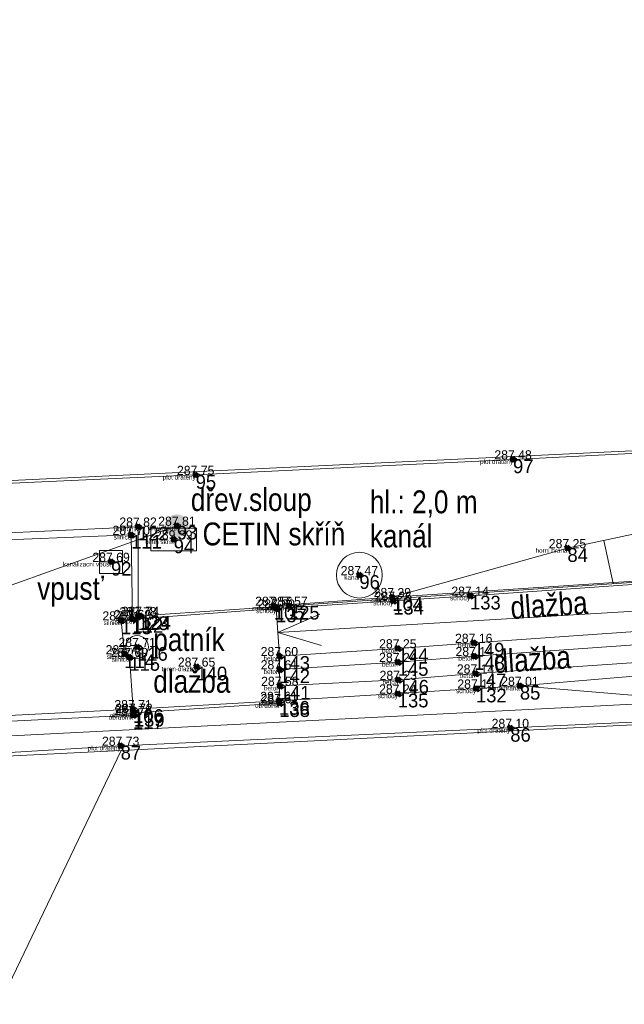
# Model space of a CAD drawing. Header units: metres. Extents: x -456675 to -456487, y -1112395 to -1112217.
# Tile 6 of 14: x -456581 to -456568, y -1112311 to -1112289. Entities that reach past the tile are written whole.
import ezdxf
from ezdxf.enums import TextEntityAlignment as Align

# ---------------------------------------------------------------- set-up
doc = ezdxf.new("R2010")
doc.units = ezdxf.units.M
doc.header["$MEASUREMENT"] = 0
for name, color, linetype, lineweight in [('Cislo_bodu', 1, 'Continuous', 0), ('g_beton', 8, 'Continuous', 0), ('g_CETIN', 106, 'Continuous', 0), ('g_chodniky', 140, 'Continuous', 0), ('g_dalsi_prvky_polohopisu', 200, 'Continuous', 0), ('g_elektrina', 6, 'Continuous', 0), ('g_kanalizace', 24, 'Continuous', 0), ('g_komunikace', 7, 'Continuous', 0), ('g_obrubnik', 236, 'Continuous', 0), ('g_ploty', 4, 'Continuous', 0), ('g_schody', 230, 'Continuous', 0), ('g_terenni_hrany', 30, 'Continuous', 0), ('g_zabradli', 1, '5.212', 0), ('Katastralni_mapa', 9, 'Continuous', 0), ('Kod_bodu', 191, 'Continuous', 0), ('Vyska_bodu', 31, 'Continuous', 0), ('Znacka_bodu', 7, 'Continuous', 0)]:
    doc.layers.add(name, color=color, linetype=linetype, lineweight=lineweight)
doc.styles.add('Style-Arial Narrow', font='txt')
doc.styles.add('Style-CS_working', font='CS_working.shx')
doc.linetypes.add('2.123', pattern='A,5,[7,dgnlstyle-UGEO_VP.shx,S=0.0112,R=0,X=0,Y=0],5', length=10)
doc.linetypes.add('5.212', pattern='A,1.5,[16,dgnlstyle-UGEO_VP.shx,S=0.004,R=0,X=0,Y=0],1.5', length=3)
doc.linetypes.add('6.6024', pattern='A,1,-2,2,-5,[7,dgnlstyle-UGEO_E.shx,S=0.048,R=0,X=0,Y=0],-5,2,-2,1', length=20)
doc.linetypes.add('6.7024', pattern='A,1,-2,2,-5,[13,dgnlstyle-UGEO_E.shx,S=0.04799200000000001,R=0,X=0,Y=0],-5,2,-2,1', length=20)

# ---------------------------------------------------------------- blocks, each defined once
blk = doc.blocks.new('6.661')
at = {"layer": 'g_CETIN'}
blk.add_3dface([(-1, -0.5), (1, -0.5), (1, 0.5), (-1, 0.5)], dxfattribs=at)
blk = doc.blocks.new('6.010')
at = {"layer": 'g_CETIN'}
h = blk.add_hatch(color=256, dxfattribs=at)
edge = h.paths.add_edge_path()
edge.add_arc((0, 0), 0.5, 0, 360)
blk = doc.blocks.new('6.200')
at = {"layer": 'g_kanalizace'}
blk.add_circle((0, 0), 1, dxfattribs=at)
blk = doc.blocks.new('6.301')
at = {"layer": 'g_kanalizace'}
blk.add_line((-0.5, 0), (0.5, 0), dxfattribs=at)
blk.add_3dface([(-0.5, -0.5019999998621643), (0.5010000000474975, -0.5019999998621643), (0.5010000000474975, 0.5010000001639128), (-0.5, 0.5010000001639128)], dxfattribs=at)
blk = doc.blocks.new('4.110')
at = {"layer": 'g_dalsi_prvky_polohopisu'}
for radius in [0.5, 0.001]:
    blk.add_circle((-0.001000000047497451, 0), radius, dxfattribs=at)

msp = doc.modelspace()

# ---------------------------------------------------------------- linework, layer by layer
at = {"layer": 'g_beton'}
for points in [[(-456575.29, -1112303.14, 287.6), (-456572.7, -1112302.97, 287.25), (-456571.04, -1112302.85, 287.1600000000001), (-456563.45, -1112302.32, 286.21), (-456560.22, -1112302.34, 285.35)], [(-456560.23, -1112302.68, 285.34), (-456563.48, -1112302.61, 286.18), (-456571.03, -1112303.14, 287.14), (-456572.7, -1112303.27, 287.24), (-456575.29, -1112303.43, 287.61)], [(-456575.28, -1112303.79, 287.58), (-456572.69, -1112303.66, 287.23), (-456571, -1112303.52, 287.14), (-456563.54, -1112303.01, 286.19), (-456560.25, -1112303.02, 285.3)]]:
    msp.add_polyline3d(points, dxfattribs=at)
at = {"layer": 'g_CETIN', "linetype": '6.7024', "ltscale": 0.5}
msp.add_line((-456591.85, -1112305.42, 288.18), (-456577.53, -1112300.29, 287.81), dxfattribs=at)
at = {"layer": 'g_chodniky'}
for p, q in [((-456575.36, -1112302.1, 287.6), (-456578.5, -1112302.33, 287.69)), ((-456578.49, -1112304.3, 287.71), (-456575.3, -1112304.12, 287.61))]:
    msp.add_line(p, q, dxfattribs=at)
at = {"layer": 'g_elektrina', "linetype": '6.6024'}
msp.add_line((-456591.85, -1112305.42, 288.18), (-456562.97, -1112303.96, 286.38), dxfattribs=at)
at = {"layer": 'g_komunikace'}
msp.add_polyline3d([(-456589.51, -1112300.93, 288), (-456583.59, -1112300.69, 287.82), (-456578.53, -1112300.49, 287.7), (-456578.5, -1112302.33, 287.69), (-456578.75, -1112302.36, 287.71), (-456578.68, -1112303.1, 287.7200000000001), (-456578.57, -1112303.16, 287.69), (-456578.49, -1112304.3, 287.71), (-456584.06, -1112304.58, 287.87), (-456589.75, -1112304.84, 288.01)], dxfattribs=at)
at = {"layer": 'g_obrubnik'}
msp.add_line((-456578.47, -1112304.38, 287.7200000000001), (-456575.29, -1112304.17, 287.61), dxfattribs=at)
at = {"layer": 'g_obrubnik', "extrusion": (0.04901577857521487, -0.4466760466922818, 0.8933520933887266), "elevation": 474717.2842081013, "flags": 128}
msp.add_lwpolyline([(-575195.2439673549, -943128.0915280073), (-575189.5993201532, -943128.4921000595), (-575183.952491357, -943128.8704181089)], dxfattribs=at)
at = {"layer": 'g_obrubnik'}
for points in [[(-456589.47, -1112300.79, 288.12), (-456583.42, -1112300.55, 287.89), (-456578.38, -1112300.31, 287.82), (-456578.38, -1112302.27, 287.78)], [(-456578.33, -1112302.26, 287.74), (-456575.08, -1112302.04, 287.57), (-456563.53, -1112301.25, 286.24), (-456560.31, -1112301.08, 285.37)]]:
    msp.add_polyline3d(points, dxfattribs=at)
at = {"layer": 'g_ploty', "linetype": '2.123', "ltscale": 0.5}
for points in [[(-456588.66, -1112299.7, 288.18), (-456577.12, -1112299.18, 287.75), (-456570.18, -1112298.84, 287.48), (-456563.86, -1112298.52, 287.24), (-456563.69, -1112291.41, 287.21), (-456563.68, -1112287.66, 287.98)], [(-456564.24, -1112317.5, 286.3), (-456564.14, -1112310.05, 286.59), (-456564.09, -1112304.42, 286.78), (-456570.24, -1112304.71, 287.1), (-456578.76, -1112305.1, 287.73), (-456590.32, -1112305.79, 288.1)]]:
    msp.add_polyline3d(points, dxfattribs=at)
at = {"layer": 'g_schody'}
for p in [(-456560.195, -1112301.72, 285.330000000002), (-456574.4072744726, -1112302.222784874, 287.600000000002), (-456574.366656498, -1112302.905618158, 287.600000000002)]:
    msp.add_line(p, (-456575.325, -1112302.62, 287.600000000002), dxfattribs=at)
msp.add_polyline3d([(-456560.17, -1112301.1, 285.31), (-456563.43, -1112301.31, 286.21), (-456565.06, -1112301.4, 286.23), (-456571.12, -1112301.82, 287.14), (-456572.8, -1112301.93, 287.26), (-456575.36, -1112302.1, 287.6), (-456575.29, -1112303.14, 287.6), (-456575.29, -1112303.43, 287.61), (-456575.28, -1112303.79, 287.58), (-456575.3, -1112304.12, 287.61), (-456572.7, -1112303.96, 287.24), (-456570.99, -1112303.85, 287.12), (-456570.03, -1112303.79, 287.01), (-456564.96, -1112303.36, 286.34), (-456563.51, -1112303.3, 286.2200000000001), (-456560.26, -1112303.32, 285.28)], dxfattribs=at)
at = {"layer": 'g_terenni_hrany'}
msp.add_line((-456567.9918423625, -1112301.555182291, 287.0458717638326), (-456568.1930332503, -1112300.610303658, 287.0458717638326), dxfattribs=at)
at = {"layer": 'g_terenni_hrany', "extrusion": (0.05260525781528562, -0.01749347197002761, 0.9984621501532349), "elevation": -4273.360344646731, "flags": 128}
msp.add_lwpolyline([(-1199545.878203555, 82142.68314058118), (-1199544.301681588, 82136.18936059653), (-1199549.9597673, 82135.10706393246)], dxfattribs=at)
at = {"layer": 'g_terenni_hrany'}
msp.add_polyline3d([(-456572.82, -1112301.85, 287.29), (-456568.99, -1112300.78, 287.25), (-456563.73, -1112299.66, 286.86), (-456563.86, -1112298.52, 287.24)], dxfattribs=at)
at = {"layer": 'g_zabradli', "ltscale": 0.5}
msp.add_polyline3d([(-456575.41, -1112302.04, 287.56), (-456572.82, -1112301.85, 287.29), (-456563.46, -1112301.23, 286.23), (-456561.81, -1112301.12, 285.77), (-456560.67, -1112301.04, 285.4700000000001)], dxfattribs=at)
at = {"layer": 'Katastralni_mapa', "color": 9, "linetype": 'Continuous', "lineweight": 0, "flags": 128}
for points in [[(-456563.92, -1112298.48), (-456593.04, -1112299.87)], [(-456578.75, -1112305.2), (-456564.06, -1112304.47)], [(-456600.55, -1112306.28), (-456578.75, -1112305.2)], [(-456590.54, -1112329.78), (-456578.75, -1112305.2)]]:
    msp.add_lwpolyline(points, dxfattribs=at)
at = {"layer": 'Znacka_bodu', "color": 7, "linetype": 'Continuous', "lineweight": 70}
for p, q in [((-456570.18, -1112298.84, 287.48), (-456570.23, -1112298.79, 287.48)), ((-456570.18, -1112298.84, 287.48), (-456570.23, -1112298.89, 287.48)), ((-456570.18, -1112298.84, 287.48), (-456570.13, -1112298.79, 287.48)), ((-456570.18, -1112298.84, 287.48), (-456570.13, -1112298.89, 287.48)), ((-456577.12, -1112299.18, 287.75), (-456577.17, -1112299.13, 287.75)), ((-456577.12, -1112299.18, 287.75), (-456577.17, -1112299.23, 287.75)), ((-456577.12, -1112299.18, 287.75), (-456577.07, -1112299.13, 287.75)), ((-456577.12, -1112299.18, 287.75), (-456577.07, -1112299.23, 287.75)), ((-456578.38, -1112300.31, 287.82), (-456578.43, -1112300.26, 287.82)), ((-456578.38, -1112300.31, 287.82), (-456578.43, -1112300.36, 287.82)), ((-456578.38, -1112300.31, 287.82), (-456578.33, -1112300.26, 287.82)), ((-456578.38, -1112300.31, 287.82), (-456578.33, -1112300.36, 287.82)), ((-456577.53, -1112300.29, 287.81), (-456577.58, -1112300.24, 287.81)), ((-456577.53, -1112300.29, 287.81), (-456577.58, -1112300.34, 287.81)), ((-456577.53, -1112300.29, 287.81), (-456577.48, -1112300.24, 287.81)), ((-456577.53, -1112300.29, 287.81), (-456577.48, -1112300.34, 287.81)), ((-456578.53, -1112300.49, 287.7), (-456578.58, -1112300.44, 287.7)), ((-456578.53, -1112300.49, 287.7), (-456578.58, -1112300.54, 287.7)), ((-456578.53, -1112300.49, 287.7), (-456578.48, -1112300.44, 287.7)), ((-456578.53, -1112300.49, 287.7), (-456578.48, -1112300.54, 287.7)), ((-456577.6, -1112300.59, 289.39), (-456577.65, -1112300.54, 289.39)), ((-456577.6, -1112300.59, 289.39), (-456577.65, -1112300.64, 289.39)), ((-456577.6, -1112300.59, 289.39), (-456577.55, -1112300.54, 289.39)), ((-456577.6, -1112300.59, 289.39), (-456577.55, -1112300.64, 289.39)), ((-456568.99, -1112300.78, 287.25), (-456569.04, -1112300.73, 287.25)), ((-456568.99, -1112300.78, 287.25), (-456569.04, -1112300.83, 287.25)), ((-456568.99, -1112300.78, 287.25), (-456568.94, -1112300.73, 287.25)), ((-456568.99, -1112300.78, 287.25), (-456568.94, -1112300.83, 287.25)), ((-456578.97, -1112301.08, 287.69), (-456579.02, -1112301.03, 287.69)), ((-456578.97, -1112301.08, 287.69), (-456578.92, -1112301.03, 287.69)), ((-456578.97, -1112301.08, 287.69), (-456579.02, -1112301.13, 287.69)), ((-456578.97, -1112301.08, 287.69), (-456578.92, -1112301.13, 287.69)), ((-456573.54, -1112301.37, 287.4700000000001), (-456573.59, -1112301.32, 287.4700000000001)), ((-456573.54, -1112301.37, 287.4700000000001), (-456573.59, -1112301.42, 287.4700000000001)), ((-456573.54, -1112301.37, 287.4700000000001), (-456573.49, -1112301.32, 287.4700000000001)), ((-456573.54, -1112301.37, 287.4700000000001), (-456573.49, -1112301.42, 287.4700000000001)), ((-456572.82, -1112301.85, 287.29), (-456572.87, -1112301.8, 287.29)), ((-456572.82, -1112301.85, 287.29), (-456572.87, -1112301.9, 287.29)), ((-456572.8, -1112301.93, 287.26), (-456572.85, -1112301.88, 287.26)), ((-456572.82, -1112301.85, 287.29), (-456572.77, -1112301.8, 287.29)), ((-456572.82, -1112301.85, 287.29), (-456572.77, -1112301.9, 287.29)), ((-456572.8, -1112301.93, 287.26), (-456572.75, -1112301.88, 287.26)), ((-456571.12, -1112301.82, 287.14), (-456571.17, -1112301.77, 287.14)), ((-456571.12, -1112301.82, 287.14), (-456571.17, -1112301.87, 287.14)), ((-456571.12, -1112301.82, 287.14), (-456571.07, -1112301.77, 287.14)), ((-456571.12, -1112301.82, 287.14), (-456571.07, -1112301.87, 287.14)), ((-456575.41, -1112302.04, 287.56), (-456575.46, -1112301.99, 287.56)), ((-456575.41, -1112302.04, 287.56), (-456575.46, -1112302.09, 287.56)), ((-456575.41, -1112302.04, 287.56), (-456575.36, -1112301.99, 287.56)), ((-456575.41, -1112302.04, 287.56), (-456575.36, -1112302.09, 287.56)), ((-456575.36, -1112302.1, 287.6), (-456575.41, -1112302.05, 287.6)), ((-456575.36, -1112302.1, 287.6), (-456575.41, -1112302.15, 287.6)), ((-456575.36, -1112302.1, 287.6), (-456575.31, -1112302.05, 287.6)), ((-456575.36, -1112302.1, 287.6), (-456575.31, -1112302.15, 287.6)), ((-456575.08, -1112302.04, 287.57), (-456575.13, -1112301.99, 287.57)), ((-456575.08, -1112302.04, 287.57), (-456575.13, -1112302.09, 287.57)), ((-456575.08, -1112302.04, 287.57), (-456575.03, -1112301.99, 287.57)), ((-456575.08, -1112302.04, 287.57), (-456575.03, -1112302.09, 287.57)), ((-456572.8, -1112301.93, 287.26), (-456572.85, -1112301.98, 287.26)), ((-456572.8, -1112301.93, 287.26), (-456572.75, -1112301.98, 287.26)), ((-456578.75, -1112302.36, 287.71), (-456578.8, -1112302.31, 287.71)), ((-456578.75, -1112302.36, 287.71), (-456578.7, -1112302.31, 287.71)), ((-456578.5, -1112302.33, 287.69), (-456578.55, -1112302.28, 287.69)), ((-456578.5, -1112302.33, 287.69), (-456578.55, -1112302.38, 287.69)), ((-456578.5, -1112302.33, 287.69), (-456578.45, -1112302.28, 287.69)), ((-456578.5, -1112302.33, 287.69), (-456578.45, -1112302.38, 287.69)), ((-456578.38, -1112302.27, 287.78), (-456578.43, -1112302.22, 287.78)), ((-456578.38, -1112302.27, 287.78), (-456578.43, -1112302.32, 287.78)), ((-456578.33, -1112302.26, 287.74), (-456578.38, -1112302.21, 287.74)), ((-456578.38, -1112302.27, 287.78), (-456578.33, -1112302.22, 287.78)), ((-456578.33, -1112302.26, 287.74), (-456578.38, -1112302.31, 287.74)), ((-456578.38, -1112302.27, 287.78), (-456578.33, -1112302.32, 287.78)), ((-456578.33, -1112302.26, 287.74), (-456578.28, -1112302.21, 287.74)), ((-456578.33, -1112302.26, 287.74), (-456578.28, -1112302.31, 287.74)), ((-456578.75, -1112302.36, 287.71), (-456578.8, -1112302.41, 287.71)), ((-456578.75, -1112302.36, 287.71), (-456578.7, -1112302.41, 287.71)), ((-456578.4, -1112302.94, 287.71), (-456578.45, -1112302.89, 287.71)), ((-456578.4, -1112302.94, 287.71), (-456578.45, -1112302.99, 287.71)), ((-456578.4, -1112302.94, 287.71), (-456578.35, -1112302.89, 287.71)), ((-456578.4, -1112302.94, 287.71), (-456578.35, -1112302.99, 287.71)), ((-456572.7, -1112302.97, 287.25), (-456572.75, -1112302.92, 287.25)), ((-456572.7, -1112302.97, 287.25), (-456572.75, -1112303.02, 287.25)), ((-456572.7, -1112302.97, 287.25), (-456572.65, -1112302.92, 287.25)), ((-456572.7, -1112302.97, 287.25), (-456572.65, -1112303.02, 287.25)), ((-456571.04, -1112302.85, 287.1600000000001), (-456571.09, -1112302.8, 287.1600000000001)), ((-456571.04, -1112302.85, 287.1600000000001), (-456571.09, -1112302.9, 287.1600000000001)), ((-456571.04, -1112302.85, 287.1600000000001), (-456570.99, -1112302.8, 287.1600000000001)), ((-456571.04, -1112302.85, 287.1600000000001), (-456570.99, -1112302.9, 287.1600000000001)), ((-456578.68, -1112303.1, 287.7200000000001), (-456578.73, -1112303.05, 287.7200000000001)), ((-456578.68, -1112303.1, 287.7200000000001), (-456578.73, -1112303.15, 287.7200000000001)), ((-456578.68, -1112303.1, 287.7200000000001), (-456578.63, -1112303.05, 287.7200000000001)), ((-456578.68, -1112303.1, 287.7200000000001), (-456578.63, -1112303.15, 287.7200000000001)), ((-456578.57, -1112303.16, 287.69), (-456578.62, -1112303.11, 287.69)), ((-456578.57, -1112303.16, 287.69), (-456578.62, -1112303.21, 287.69)), ((-456578.57, -1112303.16, 287.69), (-456578.52, -1112303.11, 287.69)), ((-456578.57, -1112303.16, 287.69), (-456578.52, -1112303.21, 287.69)), ((-456575.29, -1112303.14, 287.6), (-456575.34, -1112303.09, 287.6)), ((-456575.29, -1112303.14, 287.6), (-456575.34, -1112303.19, 287.6)), ((-456575.29, -1112303.14, 287.6), (-456575.24, -1112303.09, 287.6)), ((-456575.29, -1112303.14, 287.6), (-456575.24, -1112303.19, 287.6)), ((-456571.03, -1112303.14, 287.14), (-456571.08, -1112303.09, 287.14)), ((-456571.03, -1112303.14, 287.14), (-456571.08, -1112303.19, 287.14)), ((-456571.03, -1112303.14, 287.14), (-456570.98, -1112303.09, 287.14)), ((-456571.03, -1112303.14, 287.14), (-456570.98, -1112303.19, 287.14)), ((-456577.1, -1112303.37, 287.65), (-456577.15, -1112303.32, 287.65)), ((-456577.1, -1112303.37, 287.65), (-456577.15, -1112303.42, 287.65)), ((-456577.1, -1112303.37, 287.65), (-456577.05, -1112303.32, 287.65)), ((-456577.1, -1112303.37, 287.65), (-456577.05, -1112303.42, 287.65)), ((-456575.29, -1112303.43, 287.61), (-456575.34, -1112303.38, 287.61)), ((-456575.29, -1112303.43, 287.61), (-456575.24, -1112303.38, 287.61)), ((-456572.7, -1112303.27, 287.24), (-456572.75, -1112303.22, 287.24)), ((-456572.7, -1112303.27, 287.24), (-456572.75, -1112303.32, 287.24)), ((-456572.7, -1112303.27, 287.24), (-456572.65, -1112303.22, 287.24)), ((-456572.7, -1112303.27, 287.24), (-456572.65, -1112303.32, 287.24)), ((-456575.29, -1112303.43, 287.61), (-456575.34, -1112303.48, 287.61)), ((-456575.29, -1112303.43, 287.61), (-456575.24, -1112303.48, 287.61)), ((-456572.69, -1112303.66, 287.23), (-456572.74, -1112303.61, 287.23)), ((-456572.69, -1112303.66, 287.23), (-456572.64, -1112303.61, 287.23)), ((-456571, -1112303.52, 287.14), (-456571.05, -1112303.47, 287.14)), ((-456571, -1112303.52, 287.14), (-456571.05, -1112303.57, 287.14)), ((-456571, -1112303.52, 287.14), (-456570.95, -1112303.47, 287.14)), ((-456571, -1112303.52, 287.14), (-456570.95, -1112303.57, 287.14)), ((-456575.28, -1112303.79, 287.58), (-456575.33, -1112303.74, 287.58)), ((-456575.28, -1112303.79, 287.58), (-456575.33, -1112303.84, 287.58)), ((-456575.28, -1112303.79, 287.58), (-456575.23, -1112303.74, 287.58)), ((-456575.28, -1112303.79, 287.58), (-456575.23, -1112303.84, 287.58)), ((-456572.69, -1112303.66, 287.23), (-456572.74, -1112303.71, 287.23)), ((-456572.69, -1112303.66, 287.23), (-456572.64, -1112303.71, 287.23)), ((-456570.99, -1112303.85, 287.12), (-456571.04, -1112303.8, 287.12)), ((-456570.99, -1112303.85, 287.12), (-456570.94, -1112303.8, 287.12)), ((-456570.03, -1112303.79, 287.01), (-456570.08, -1112303.74, 287.01)), ((-456570.03, -1112303.79, 287.01), (-456570.08, -1112303.84, 287.01)), ((-456570.03, -1112303.79, 287.01), (-456569.98, -1112303.74, 287.01)), ((-456570.03, -1112303.79, 287.01), (-456569.98, -1112303.84, 287.01)), ((-456572.7, -1112303.96, 287.24), (-456572.75, -1112303.91, 287.24)), ((-456572.7, -1112303.96, 287.24), (-456572.75, -1112304.01, 287.24)), ((-456572.7, -1112303.96, 287.24), (-456572.65, -1112303.91, 287.24)), ((-456572.7, -1112303.96, 287.24), (-456572.65, -1112304.01, 287.24)), ((-456570.99, -1112303.85, 287.12), (-456571.04, -1112303.9, 287.12)), ((-456570.99, -1112303.85, 287.12), (-456570.94, -1112303.9, 287.12)), ((-456578.49, -1112304.3, 287.71), (-456578.54, -1112304.25, 287.71)), ((-456578.49, -1112304.3, 287.71), (-456578.44, -1112304.25, 287.71)), ((-456575.3, -1112304.12, 287.61), (-456575.35, -1112304.07, 287.61)), ((-456575.3, -1112304.12, 287.61), (-456575.35, -1112304.17, 287.61)), ((-456575.29, -1112304.17, 287.61), (-456575.34, -1112304.12, 287.61)), ((-456575.29, -1112304.17, 287.61), (-456575.34, -1112304.22, 287.61)), ((-456575.3, -1112304.12, 287.61), (-456575.25, -1112304.07, 287.61)), ((-456575.3, -1112304.12, 287.61), (-456575.25, -1112304.17, 287.61)), ((-456575.29, -1112304.17, 287.61), (-456575.24, -1112304.12, 287.61)), ((-456575.29, -1112304.17, 287.61), (-456575.24, -1112304.22, 287.61)), ((-456578.49, -1112304.3, 287.71), (-456578.54, -1112304.35, 287.71)), ((-456578.49, -1112304.43, 287.78), (-456578.54, -1112304.38, 287.78)), ((-456578.49, -1112304.43, 287.78), (-456578.54, -1112304.48, 287.78)), ((-456578.47, -1112304.38, 287.7200000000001), (-456578.52, -1112304.33, 287.7200000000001)), ((-456578.47, -1112304.38, 287.7200000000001), (-456578.52, -1112304.43, 287.7200000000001)), ((-456578.49, -1112304.3, 287.71), (-456578.44, -1112304.35, 287.71)), ((-456578.49, -1112304.43, 287.78), (-456578.44, -1112304.38, 287.78)), ((-456578.49, -1112304.43, 287.78), (-456578.44, -1112304.48, 287.78)), ((-456578.47, -1112304.38, 287.7200000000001), (-456578.42, -1112304.33, 287.7200000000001)), ((-456578.47, -1112304.38, 287.7200000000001), (-456578.42, -1112304.43, 287.7200000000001)), ((-456570.24, -1112304.71, 287.1), (-456570.29, -1112304.66, 287.1)), ((-456570.24, -1112304.71, 287.1), (-456570.19, -1112304.66, 287.1)), ((-456570.24, -1112304.71, 287.1), (-456570.29, -1112304.76, 287.1)), ((-456570.24, -1112304.71, 287.1), (-456570.19, -1112304.76, 287.1)), ((-456578.76, -1112305.1, 287.73), (-456578.81, -1112305.05, 287.73)), ((-456578.76, -1112305.1, 287.73), (-456578.81, -1112305.15, 287.73)), ((-456578.76, -1112305.1, 287.73), (-456578.71, -1112305.05, 287.73)), ((-456578.76, -1112305.1, 287.73), (-456578.71, -1112305.15, 287.73))]:
    msp.add_line(p, q, dxfattribs=at)

# ---------------------------------------------------------------- block references
at = {"layer": 'g_CETIN', "xscale": 0.5, "yscale": 0.5, "zscale": 0.5}
for name, p in [('6.010', (-456577.53, -1112300.29, 287.81)), ('6.661', (-456577.6, -1112300.59, 289.39))]:
    msp.add_blockref(name, p, dxfattribs=at)
at = {"layer": 'g_dalsi_prvky_polohopisu', "xscale": 0.5, "yscale": 0.5, "zscale": 0.5}
msp.add_blockref('4.110', (-456578.4, -1112302.94, 287.71), dxfattribs=at)
at = {"layer": 'g_kanalizace', "xscale": 0.5, "yscale": 0.5, "zscale": 0.5}
for name, p in [('6.301', (-456578.97, -1112301.08, 287.69)), ('6.200', (-456573.54, -1112301.37, 287.47))]:
    msp.add_blockref(name, p, dxfattribs=at)

# ---------------------------------------------------------------- texts
at = {"layer": 'Cislo_bodu', "color": 1, "linetype": 'Continuous', "lineweight": 0, "style": 'Style-CS_working'}
for s, p in [('97', (-456570.18, -1112298.84, 287.48)), ('95', (-456577.12, -1112299.18, 287.75)), ('122', (-456578.38, -1112300.31, 287.82)), ('93', (-456577.53, -1112300.29, 287.81)), ('111', (-456578.53, -1112300.49, 287.7)), ('94', (-456577.6, -1112300.59, 289.39)), ('84', (-456568.99, -1112300.78, 287.25)), ('92', (-456578.97, -1112301.08, 287.69)), ('96', (-456573.54, -1112301.37, 287.4700000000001)), ('104', (-456572.82, -1112301.85, 287.29)), ('133', (-456571.12, -1112301.82, 287.14)), ('105', (-456575.41, -1112302.04, 287.56)), ('137', (-456575.36, -1112302.1, 287.6)), ('125', (-456575.08, -1112302.04, 287.57)), ('134', (-456572.8, -1112301.93, 287.26)), ('112', (-456578.5, -1112302.33, 287.69)), ('123', (-456578.38, -1112302.27, 287.78)), ('124', (-456578.33, -1112302.26, 287.74)), ('113', (-456578.75, -1112302.36, 287.71)), ('116', (-456578.4, -1112302.94, 287.71)), ('144', (-456572.7, -1112302.97, 287.25)), ('149', (-456571.04, -1112302.85, 287.1600000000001)), ('114', (-456578.68, -1112303.1, 287.7200000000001)), ('115', (-456578.57, -1112303.16, 287.69)), ('143', (-456575.29, -1112303.14, 287.6)), ('148', (-456571.03, -1112303.14, 287.14)), ('140', (-456577.1, -1112303.37, 287.65)), ('145', (-456572.7, -1112303.27, 287.24)), ('142', (-456575.29, -1112303.43, 287.61)), ('147', (-456571, -1112303.52, 287.14)), ('141', (-456575.28, -1112303.79, 287.58)), ('146', (-456572.69, -1112303.66, 287.23)), ('132', (-456570.99, -1112303.85, 287.12)), ('85', (-456570.03, -1112303.79, 287.01)), ('135', (-456572.7, -1112303.96, 287.24)), ('136', (-456575.3, -1112304.12, 287.61)), ('138', (-456575.29, -1112304.17, 287.61)), ('106', (-456578.49, -1112304.3, 287.71)), ('117', (-456578.49, -1112304.43, 287.78)), ('139', (-456578.47, -1112304.38, 287.7200000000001)), ('86', (-456570.24, -1112304.71, 287.1)), ('87', (-456578.76, -1112305.1, 287.73))]:
    msp.add_text(s, height=0.3, dxfattribs=at).set_placement(p, align=Align.TOP_LEFT)
at = {"layer": 'g_CETIN', "style": 'Style-Arial Narrow'}
for s, p in [('dřev.sloup', (-456577.2259293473, -1112299.466698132)), ('CETIN skříň', (-456576.9686204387, -1112300.218996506))]:
    msp.add_text(s, height=0.5, dxfattribs=at).set_placement(p, align=Align.TOP_LEFT)
at = {"layer": 'g_chodniky', "style": 'Style-Arial Narrow'}
msp.add_text('dlažba', height=0.5, dxfattribs=at).set_placement((-456578.0475639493, -1112303.440244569), align=Align.TOP_LEFT)
at = {"layer": 'g_dalsi_prvky_polohopisu', "style": 'Style-Arial Narrow'}
msp.add_text('patník', height=0.5, dxfattribs=at).set_placement((-456578.0475639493, -1112302.528080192), align=Align.TOP_LEFT)
at = {"layer": 'g_kanalizace', "style": 'Style-Arial Narrow'}
for s, p in [('hl.: 2,0 m', (-456573.311934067, -1112299.517442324)), ('kanál', (-456573.311934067, -1112300.264716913)), ('vpusť', (-456580.5852433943, -1112301.408035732))]:
    msp.add_text(s, height=0.5, dxfattribs=at).set_placement(p, align=Align.TOP_LEFT)
at = {"layer": 'g_schody', "style": 'Style-Arial Narrow'}
for height, rotation, p in [(0.4999999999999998, 4.170842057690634, (-456570.2544606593, -1112301.833789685)), (0.5, 3.706212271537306, (-456570.6193173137, -1112303.013786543))]:
    msp.add_text('dlažba', height=height, rotation=rotation, dxfattribs=at).set_placement(p, align=Align.TOP_LEFT)
at = {"layer": 'Kod_bodu', "color": 191, "linetype": 'Continuous', "lineweight": 0, "style": 'Style-CS_working'}
for s, p in [('plot drateny', (-456570.18, -1112298.84, 287.48)), ('plot drateny', (-456577.12, -1112299.18, 287.75)), ('obrubnik', (-456578.38, -1112300.31, 287.82)), ('drev.sloup', (-456577.53, -1112300.29, 287.81)), ('silnice', (-456578.53, -1112300.49, 287.7)), ('cetin skrin', (-456577.6, -1112300.59, 289.39)), ('horni hrana', (-456568.99, -1112300.78, 287.25)), ('kanalizacni vpust', (-456578.97, -1112301.08, 287.69)), ('kanal', (-456573.54, -1112301.37, 287.4700000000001)), ('zabradli', (-456572.82, -1112301.85, 287.29)), ('schody', (-456571.12, -1112301.82, 287.14)), ('zabradli', (-456575.41, -1112302.04, 287.56)), ('schody', (-456575.36, -1112302.1, 287.6)), ('obrubnik', (-456575.08, -1112302.04, 287.57)), ('schody', (-456572.8, -1112301.93, 287.26)), ('obrubnik', (-456578.38, -1112302.27, 287.78)), ('obrubnik', (-456578.33, -1112302.26, 287.74)), ('silnice', (-456578.5, -1112302.33, 287.69)), ('silnice', (-456578.75, -1112302.36, 287.71)), ('bet.patnik', (-456578.4, -1112302.94, 287.71)), ('beton', (-456572.7, -1112302.97, 287.25)), ('beton', (-456571.04, -1112302.85, 287.1600000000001)), ('silnice', (-456578.68, -1112303.1, 287.7200000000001)), ('silnice', (-456578.57, -1112303.16, 287.69)), ('beton', (-456575.29, -1112303.14, 287.6)), ('beton', (-456571.03, -1112303.14, 287.14)), ('teren-dlazba', (-456577.1, -1112303.37, 287.65)), ('beton', (-456572.7, -1112303.27, 287.24)), ('beton', (-456575.29, -1112303.43, 287.61)), ('beton', (-456571, -1112303.52, 287.14)), ('beton', (-456575.28, -1112303.79, 287.58)), ('beton', (-456572.69, -1112303.66, 287.23)), ('schody', (-456570.99, -1112303.85, 287.12)), ('horni hrana', (-456570.03, -1112303.79, 287.01)), ('schody', (-456572.7, -1112303.96, 287.24)), ('obrubnik', (-456575.29, -1112304.17, 287.61)), ('schody', (-456575.3, -1112304.12, 287.61)), ('obrubnik', (-456578.49, -1112304.43, 287.78)), ('obrubnik', (-456578.47, -1112304.38, 287.7200000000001)), ('silnice', (-456578.49, -1112304.3, 287.71)), ('plot drateny', (-456570.24, -1112304.71, 287.1)), ('plot drateny', (-456578.76, -1112305.1, 287.73))]:
    msp.add_text(s, height=0.1, dxfattribs=at).set_placement(p, align=Align.TOP_RIGHT)
at = {"layer": 'Vyska_bodu', "color": 31, "linetype": 'Continuous', "lineweight": 0, "style": 'Style-CS_working'}
for s, p in [('287.48', (-456570.18, -1112298.84, 287.48)), ('287.75', (-456577.12, -1112299.18, 287.75)), ('287.82', (-456578.38, -1112300.31, 287.82)), ('287.81', (-456577.53, -1112300.29, 287.81)), ('287.70', (-456578.53, -1112300.49, 287.7)), ('289.39', (-456577.6, -1112300.59, 289.39)), ('287.25', (-456568.99, -1112300.78, 287.25)), ('287.69', (-456578.97, -1112301.08, 287.69)), ('287.47', (-456573.54, -1112301.37, 287.4700000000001)), ('287.29', (-456572.82, -1112301.85, 287.29)), ('287.14', (-456571.12, -1112301.82, 287.14)), ('287.56', (-456575.41, -1112302.04, 287.56)), ('287.60', (-456575.36, -1112302.1, 287.6)), ('287.57', (-456575.08, -1112302.04, 287.57)), ('287.26', (-456572.8, -1112301.93, 287.26)), ('287.78', (-456578.38, -1112302.27, 287.78)), ('287.74', (-456578.33, -1112302.26, 287.74)), ('287.71', (-456578.75, -1112302.36, 287.71)), ('287.69', (-456578.5, -1112302.33, 287.69)), ('287.71', (-456578.4, -1112302.94, 287.71)), ('287.25', (-456572.7, -1112302.97, 287.25)), ('287.16', (-456571.04, -1112302.85, 287.1600000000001)), ('287.72', (-456578.68, -1112303.1, 287.7200000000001)), ('287.69', (-456578.57, -1112303.16, 287.69)), ('287.60', (-456575.29, -1112303.14, 287.6)), ('287.14', (-456571.03, -1112303.14, 287.14)), ('287.65', (-456577.1, -1112303.37, 287.65)), ('287.24', (-456572.7, -1112303.27, 287.24)), ('287.61', (-456575.29, -1112303.43, 287.61)), ('287.14', (-456571, -1112303.52, 287.14)), ('287.58', (-456575.28, -1112303.79, 287.58)), ('287.23', (-456572.69, -1112303.66, 287.23)), ('287.01', (-456570.03, -1112303.79, 287.01)), ('287.24', (-456572.7, -1112303.96, 287.24)), ('287.12', (-456570.99, -1112303.85, 287.12)), ('287.61', (-456575.3, -1112304.12, 287.61)), ('287.61', (-456575.29, -1112304.17, 287.61)), ('287.71', (-456578.49, -1112304.3, 287.71)), ('287.78', (-456578.49, -1112304.43, 287.78)), ('287.72', (-456578.47, -1112304.38, 287.7200000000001)), ('287.10', (-456570.24, -1112304.71, 287.1)), ('287.73', (-456578.76, -1112305.1, 287.73))]:
    msp.add_text(s, height=0.2, dxfattribs=at).set_placement(p, align=Align.CENTER)

doc.saveas('drawing.dxf')
